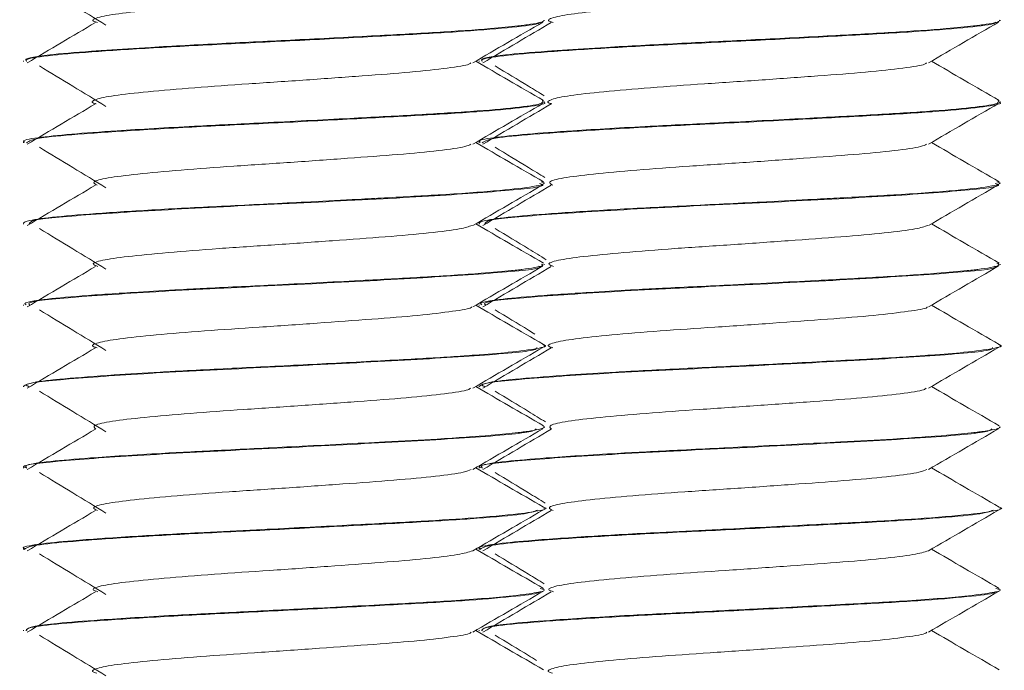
# Model space of a CAD drawing. Header units: millimetres. Extents: x -480 to 1549, y -2911 to -293.
# Tile 86 of 106: x 774 to 789, y -346 to -336. Entities that reach past the tile are written whole.
import ezdxf

# ---------------------------------------------------------------- set-up
doc = ezdxf.new("R2010")
doc.units = ezdxf.units.MM

msp = doc.modelspace()

# ---------------------------------------------------------------- linework, layer by layer
at = {"color": 7, "linetype": 'Continuous', "lineweight": 15}
for p, q in [((781.842, -335.81), (781.842, -335.8)), ((788.842, -335.81), (788.842, -335.8)), ((773.842, -336.425), (773.842, -336.435)), ((780.842, -336.425), (780.842, -336.435)), ((781.842, -337.06), (781.842, -337.05)), ((788.842, -337.06), (788.842, -337.05)), ((773.842, -337.675), (773.842, -337.685)), ((780.842, -337.675), (780.842, -337.685)), ((781.842, -338.31), (781.842, -338.3)), ((788.842, -338.31), (788.842, -338.3)), ((773.842, -338.925), (773.842, -338.935)), ((780.842, -338.925), (780.842, -338.935)), ((781.842, -339.559), (781.842, -339.55)), ((788.842, -339.559), (788.842, -339.55)), ((773.842, -340.175), (773.842, -340.184)), ((780.842, -340.175), (780.842, -340.184)), ((781.842, -340.809), (781.842, -340.8)), ((788.842, -340.809), (788.842, -340.8)), ((773.842, -341.425), (773.842, -341.434)), ((780.842, -341.425), (780.842, -341.434)), ((781.842, -342.059), (781.842, -342.05)), ((788.842, -342.059), (788.842, -342.05)), ((773.842, -342.674), (773.842, -342.684)), ((780.842, -342.674), (780.842, -342.684)), ((781.842, -343.31), (781.842, -343.3)), ((788.842, -343.31), (788.842, -343.3)), ((773.842, -343.925), (773.842, -343.935)), ((780.842, -343.925), (780.842, -343.935)), ((781.842, -344.56), (781.842, -344.55)), ((788.842, -344.56), (788.842, -344.55)), ((773.842, -345.175), (773.842, -345.185)), ((780.842, -345.175), (780.842, -345.185))]:
    msp.add_line(p, q, dxfattribs=at)
for points, knots in [([(774.087, -335.254), (774.258, -335.357), (774.6, -335.565), (774.939, -335.772), (775.109, -335.876)], [0, 0, 0, 0, 0.500045, 1, 1, 1, 1]), ([(774.98, -335.835), (774.956, -335.828), (774.864, -335.802), (774.978, -335.752), (775.321, -335.693), (775.91, -335.634), (776.669, -335.571), (777.539, -335.514), (778.435, -335.451), (779.276, -335.391), (779.994, -335.333), (780.485, -335.269), (780.733, -335.23), (780.732, -335.208), (780.732, -335.206)], [0, 0, 0, 0, 0.033304, 0.130155, 0.225558, 0.321169, 0.417964, 0.512603, 0.609236, 0.705226, 0.80028, 0.897193, 0.992028, 1, 1, 1, 1]), ([(781.98, -335.835), (781.956, -335.828), (781.864, -335.802), (781.978, -335.752), (782.321, -335.693), (782.91, -335.634), (783.669, -335.571), (784.539, -335.514), (785.435, -335.451), (786.276, -335.391), (786.994, -335.333), (787.485, -335.269), (787.733, -335.23), (787.732, -335.208), (787.732, -335.206)], [0, 0, 0, 0, 0.033303, 0.130155, 0.225559, 0.321168, 0.417964, 0.512603, 0.609236, 0.705226, 0.80028, 0.897193, 0.992028, 1, 1, 1, 1]), ([(781.837, -335.8), (781.837, -335.805), (781.834, -335.829), (781.708, -335.854), (781.521, -335.879), (781.36, -335.898), (780.972, -335.936), (780.224, -335.988), (779.183, -336.043), (778.038, -336.103), (776.859, -336.16), (775.871, -336.212), (775.265, -336.251), (774.994, -336.27), (774.919, -336.276), (774.638, -336.296), (774.335, -336.321), (774.037, -336.359), (773.86, -336.39), (773.876, -336.414), (773.884, -336.425)], [0, 0, 0, 0, 0.023808, 0.115104, 0.125723, 0.144851, 0.208539, 0.301389, 0.390674, 0.486353, 0.576524, 0.670622, 0.738044, 0.756333, 0.761608, 0.764304, 0.855674, 0.887588, 0.948924, 1, 1, 1, 1]), ([(773.887, -336.435), (773.881, -336.423), (773.865, -336.391), (774.244, -336.338), (774.953, -336.281), (775.939, -336.217), (777.097, -336.159), (778.324, -336.099), (779.503, -336.036), (780.539, -335.979), (781.307, -335.916), (781.739, -335.868), (781.767, -335.839), (781.776, -335.83)], [0, 0, 0, 0, 0.057351, 0.157497, 0.256229, 0.357089, 0.455979, 0.555926, 0.656465, 0.754972, 0.855724, 0.955173, 1, 1, 1, 1]), ([(774.95, -335.835), (774.774, -335.939), (774.423, -336.147), (774.072, -336.354), (773.897, -336.458)], [0, 0, 0, 0, 0.499948, 1, 1, 1, 1]), ([(780.742, -336.457), (780.921, -336.352), (781.281, -336.143), (781.641, -335.935), (781.821, -335.83)], [0, 0, 0, 0, 0.499695, 1, 1, 1, 1]), ([(788.837, -335.8), (788.837, -335.805), (788.834, -335.829), (788.708, -335.854), (788.521, -335.879), (788.36, -335.898), (787.972, -335.936), (787.224, -335.988), (786.183, -336.043), (785.038, -336.103), (783.859, -336.16), (782.871, -336.212), (782.265, -336.251), (781.994, -336.27), (781.919, -336.276), (781.638, -336.296), (781.335, -336.321), (781.037, -336.359), (780.86, -336.39), (780.876, -336.414), (780.884, -336.425)], [0, 0, 0, 0, 0.023808, 0.115103, 0.125723, 0.14485, 0.208539, 0.30139, 0.390674, 0.486353, 0.576524, 0.670622, 0.738044, 0.756333, 0.761609, 0.764304, 0.855674, 0.887587, 0.948924, 1, 1, 1, 1]), ([(780.887, -336.435), (780.881, -336.423), (780.865, -336.391), (781.244, -336.338), (781.953, -336.281), (782.939, -336.217), (784.097, -336.159), (785.324, -336.099), (786.503, -336.036), (787.539, -335.979), (788.307, -335.916), (788.739, -335.868), (788.767, -335.839), (788.776, -335.83)], [0, 0, 0, 0, 0.057351, 0.157498, 0.256229, 0.357089, 0.455979, 0.555925, 0.656464, 0.754972, 0.855723, 0.955174, 1, 1, 1, 1]), ([(781.95, -335.835), (781.774, -335.939), (781.423, -336.147), (781.072, -336.354), (780.897, -336.458)], [0, 0, 0, 0, 0.499949, 1, 1, 1, 1]), ([(787.742, -336.457), (787.921, -336.352), (788.281, -336.143), (788.641, -335.935), (788.821, -335.83)], [0, 0, 0, 0, 0.499692, 1, 1, 1, 1]), ([(774.087, -336.504), (774.258, -336.607), (774.6, -336.815), (774.939, -337.022), (775.109, -337.126)], [0, 0, 0, 0, 0.500045, 1, 1, 1, 1]), ([(774.958, -337.085), (774.952, -337.084), (774.861, -337.063), (774.932, -337.019), (775.198, -336.958), (775.732, -336.901), (776.449, -336.837), (777.297, -336.779), (778.194, -336.719), (779.057, -336.656), (779.816, -336.599), (780.375, -336.536), (780.685, -336.49), (780.706, -336.463), (780.712, -336.456)], [0, 0, 0, 0, 0.006743, 0.103219, 0.199452, 0.29432, 0.391242, 0.486262, 0.582301, 0.678913, 0.773564, 0.87038, 0.965941, 1, 1, 1, 1]), ([(781.831, -337.035), (781.651, -336.931), (781.304, -336.729), (780.956, -336.527), (780.788, -336.43)], [0, 0, 0, 0, 0.517429, 1, 1, 1, 1]), ([(781.087, -336.504), (781.258, -336.607), (781.51, -336.76), (781.761, -336.914), (781.842, -336.963)], [0, 0, 0, 0, 0.677813, 1, 1, 1, 1]), ([(781.958, -337.085), (781.952, -337.084), (781.861, -337.063), (781.932, -337.019), (782.198, -336.958), (782.732, -336.901), (783.449, -336.837), (784.297, -336.779), (785.194, -336.719), (786.057, -336.656), (786.816, -336.599), (787.375, -336.536), (787.685, -336.49), (787.706, -336.463), (787.712, -336.456)], [0, 0, 0, 0, 0.006744, 0.103221, 0.199453, 0.29432, 0.391242, 0.486262, 0.582301, 0.678913, 0.773563, 0.87038, 0.96594, 1, 1, 1, 1]), ([(788.831, -337.035), (788.651, -336.931), (788.304, -336.729), (787.956, -336.527), (787.788, -336.43)], [0, 0, 0, 0, 0.517429, 1, 1, 1, 1]), ([(781.816, -337.035), (781.821, -337.053), (781.831, -337.09), (781.437, -337.143), (780.769, -337.203), (779.879, -337.256), (778.785, -337.314), (777.602, -337.375), (776.355, -337.434), (775.334, -337.495), (774.523, -337.554), (774.029, -337.606), (773.804, -337.649), (773.856, -337.672), (773.863, -337.675)], [0, 0, 0, 0, 0.0812089, 0.1709039, 0.262297, 0.3475486, 0.4315424, 0.53655, 0.6201934, 0.7271554, 0.8071017, 0.8949304, 0.9864117, 1, 1, 1, 1]), ([(773.89, -337.685), (773.929, -337.658), (773.999, -337.61), (774.738, -337.547), (775.648, -337.484), (776.772, -337.424), (777.991, -337.366), (779.194, -337.302), (780.274, -337.245), (781.143, -337.184), (781.669, -337.122), (781.894, -337.083), (781.834, -337.061), (781.83, -337.06)], [0, 0, 0, 0, 0.125951, 0.221244, 0.318622, 0.415139, 0.510987, 0.608557, 0.703984, 0.801034, 0.89804, 0.993495, 1, 1, 1, 1]), ([(774.95, -337.085), (774.774, -337.189), (774.423, -337.397), (774.072, -337.604), (773.897, -337.708)], [0, 0, 0, 0, 0.499948, 1, 1, 1, 1]), ([(780.742, -337.707), (780.921, -337.602), (781.281, -337.393), (781.641, -337.185), (781.821, -337.08)], [0, 0, 0, 0, 0.4997008, 1, 1, 1, 1]), ([(788.816, -337.035), (788.821, -337.053), (788.831, -337.09), (788.437, -337.143), (787.769, -337.203), (786.879, -337.256), (785.785, -337.314), (784.602, -337.375), (783.355, -337.434), (782.334, -337.495), (781.523, -337.554), (781.029, -337.606), (780.804, -337.649), (780.856, -337.672), (780.863, -337.675)], [0, 0, 0, 0, 0.081209, 0.170904, 0.262297, 0.347549, 0.431542, 0.53655, 0.620193, 0.727156, 0.807102, 0.89493, 0.986411, 1, 1, 1, 1]), ([(780.89, -337.685), (780.929, -337.658), (780.999, -337.61), (781.738, -337.547), (782.648, -337.484), (783.772, -337.424), (784.991, -337.366), (786.194, -337.302), (787.274, -337.245), (788.143, -337.184), (788.669, -337.122), (788.894, -337.083), (788.834, -337.061), (788.83, -337.06)], [0, 0, 0, 0, 0.125951, 0.221244, 0.318622, 0.415139, 0.510987, 0.608557, 0.703985, 0.801034, 0.89804, 0.993496, 1, 1, 1, 1]), ([(781.95, -337.085), (781.774, -337.189), (781.423, -337.397), (781.072, -337.604), (780.897, -337.708)], [0, 0, 0, 0, 0.499949, 1, 1, 1, 1]), ([(787.742, -337.707), (787.921, -337.602), (788.281, -337.393), (788.641, -337.185), (788.821, -337.08)], [0, 0, 0, 0, 0.499698, 1, 1, 1, 1]), ([(774.972, -338.336), (774.943, -338.32), (774.879, -338.283), (775.104, -338.224), (775.564, -338.167), (776.239, -338.104), (777.059, -338.044), (777.951, -337.986), (778.83, -337.922), (779.624, -337.865), (780.245, -337.804), (780.633, -337.749), (780.691, -337.718), (780.713, -337.705)], [0, 0, 0, 0, 0.07846, 0.174967, 0.269366, 0.365839, 0.461456, 0.556407, 0.65307, 0.747603, 0.843749, 0.939853, 1, 1, 1, 1]), ([(781.831, -338.285), (781.651, -338.181), (781.304, -337.979), (780.956, -337.777), (780.788, -337.68)], [0, 0, 0, 0, 0.517429, 1, 1, 1, 1]), ([(781.972, -338.336), (781.943, -338.32), (781.879, -338.283), (782.104, -338.224), (782.564, -338.167), (783.239, -338.104), (784.059, -338.044), (784.951, -337.986), (785.83, -337.922), (786.624, -337.865), (787.245, -337.804), (787.633, -337.749), (787.691, -337.718), (787.713, -337.705)], [0, 0, 0, 0, 0.07846, 0.174967, 0.269366, 0.365838, 0.461455, 0.556406, 0.65307, 0.747602, 0.843749, 0.939851, 1, 1, 1, 1]), ([(788.831, -338.285), (788.651, -338.181), (788.304, -337.979), (787.956, -337.777), (787.788, -337.68)], [0, 0, 0, 0, 0.517429, 1, 1, 1, 1]), ([(774.087, -337.754), (774.258, -337.857), (774.6, -338.065), (774.939, -338.272), (775.109, -338.376)], [0, 0, 0, 0, 0.500045, 1, 1, 1, 1]), ([(781.087, -337.754), (781.258, -337.857), (781.513, -338.012), (781.767, -338.167), (781.851, -338.219)], [0, 0, 0, 0, 0.669467, 1, 1, 1, 1]), ([(781.795, -338.285), (781.818, -338.291), (781.847, -338.299), (781.836, -338.311), (781.81, -338.329), (781.661, -338.364), (781.184, -338.419), (780.373, -338.479), (779.571, -338.522), (778.886, -338.559), (778.119, -338.599), (777.088, -338.65), (775.975, -338.705), (775.023, -338.766), (774.302, -338.822), (773.939, -338.873), (773.837, -338.908), (773.845, -338.923), (773.846, -338.925)], [0, 0, 0, 0, 0.027113, 0.036491, 0.054577, 0.11678, 0.207488, 0.309239, 0.387851, 0.421538, 0.479329, 0.569866, 0.659464, 0.750909, 0.840582, 0.931029, 0.99025, 1, 1, 1, 1]), ([(774.95, -338.335), (774.774, -338.439), (774.423, -338.647), (774.072, -338.854), (773.897, -338.958)], [0, 0, 0, 0, 0.499948, 1, 1, 1, 1]), ([(773.931, -338.935), (773.934, -338.913), (773.94, -338.861), (774.882, -338.784), (776.421, -338.689), (778.278, -338.601), (780.054, -338.511), (781.315, -338.419), (781.911, -338.354), (781.792, -338.317), (781.77, -338.31)], [0, 0, 0, 0, 0.100231, 0.243855, 0.389722, 0.533687, 0.678549, 0.823648, 0.9675, 1, 1, 1, 1]), ([(780.742, -338.957), (780.921, -338.852), (781.281, -338.643), (781.641, -338.435), (781.821, -338.33)], [0, 0, 0, 0, 0.4997008, 1, 1, 1, 1]), ([(788.795, -338.285), (788.818, -338.291), (788.847, -338.299), (788.836, -338.311), (788.81, -338.329), (788.661, -338.364), (788.184, -338.419), (787.373, -338.479), (786.571, -338.522), (785.886, -338.559), (785.119, -338.599), (784.088, -338.65), (782.975, -338.705), (782.023, -338.766), (781.302, -338.822), (780.939, -338.873), (780.837, -338.908), (780.845, -338.923), (780.846, -338.925)], [0, 0, 0, 0, 0.027112, 0.036491, 0.054577, 0.116779, 0.207487, 0.309239, 0.387851, 0.421538, 0.479329, 0.569865, 0.659464, 0.750909, 0.840582, 0.93103, 0.99025, 1, 1, 1, 1]), ([(781.95, -338.335), (781.774, -338.439), (781.423, -338.647), (781.072, -338.854), (780.897, -338.958)], [0, 0, 0, 0, 0.499949, 1, 1, 1, 1]), ([(780.931, -338.935), (780.934, -338.913), (780.94, -338.861), (781.882, -338.784), (783.421, -338.689), (785.278, -338.601), (787.054, -338.511), (788.315, -338.419), (788.911, -338.354), (788.792, -338.317), (788.77, -338.31)], [0, 0, 0, 0, 0.100232, 0.243855, 0.389723, 0.533687, 0.678549, 0.823648, 0.9675, 1, 1, 1, 1]), ([(787.742, -338.957), (787.921, -338.852), (788.281, -338.643), (788.641, -338.435), (788.821, -338.33)], [0, 0, 0, 0, 0.499698, 1, 1, 1, 1]), ([(781.831, -339.535), (781.651, -339.431), (781.304, -339.229), (780.956, -339.027), (780.788, -338.93)], [0, 0, 0, 0, 0.517429, 1, 1, 1, 1]), ([(788.831, -339.535), (788.651, -339.431), (788.304, -339.229), (787.956, -339.027), (787.788, -338.93)], [0, 0, 0, 0, 0.517429, 1, 1, 1, 1]), ([(774.087, -339.004), (774.258, -339.107), (774.6, -339.315), (774.939, -339.522), (775.109, -339.626)], [0, 0, 0, 0, 0.500045, 1, 1, 1, 1]), ([(774.983, -339.585), (774.953, -339.575), (774.868, -339.545), (775.022, -339.49), (775.414, -339.433), (776.039, -339.372), (776.826, -339.31), (777.707, -339.253), (778.597, -339.189), (779.422, -339.13), (780.097, -339.071), (780.575, -339.01), (780.683, -338.973), (780.735, -338.955)], [0, 0, 0, 0, 0.051525, 0.148202, 0.242875, 0.338799, 0.435078, 0.529522, 0.626133, 0.721287, 0.81667, 0.913218, 1, 1, 1, 1]), ([(781.087, -339.004), (781.258, -339.107), (781.521, -339.267), (781.782, -339.426), (781.873, -339.482)], [0, 0, 0, 0, 0.650554, 1, 1, 1, 1]), ([(781.983, -339.585), (781.953, -339.575), (781.868, -339.545), (782.022, -339.49), (782.414, -339.433), (783.039, -339.372), (783.826, -339.31), (784.707, -339.253), (785.597, -339.189), (786.422, -339.13), (787.097, -339.071), (787.575, -339.01), (787.683, -338.973), (787.735, -338.955)], [0, 0, 0, 0, 0.051524, 0.148201, 0.242875, 0.338799, 0.435078, 0.529522, 0.626133, 0.721287, 0.81667, 0.913219, 1, 1, 1, 1]), ([(788.795, -339.535), (788.819, -339.549), (788.843, -339.563), (788.805, -339.577), (788.797, -339.58), (788.768, -339.588), (788.688, -339.606), (788.563, -339.624), (788.431, -339.64), (788.251, -339.659), (787.825, -339.697), (787.064, -339.747), (785.992, -339.803), (784.828, -339.864), (783.862, -339.91), (783.154, -339.947), (782.467, -339.987), (781.706, -340.039), (781.224, -340.082), (780.97, -340.121), (780.838, -340.148), (780.869, -340.168), (780.881, -340.175)], [0, 0, 0, 0, 0.0628326, 0.0643402, 0.0670086, 0.0758264, 0.1073805, 0.1523655, 0.1621525, 0.1806904, 0.2439203, 0.3352778, 0.4125044, 0.5191022, 0.6048212, 0.6384835, 0.6957307, 0.7868803, 0.8761046, 0.9099391, 0.9675648, 1, 1, 1, 1]), ([(781.8, -339.55), (781.815, -339.559), (781.83, -339.568), (781.805, -339.577), (781.797, -339.58), (781.768, -339.588), (781.688, -339.606), (781.563, -339.624), (781.431, -339.64), (781.251, -339.659), (780.825, -339.697), (780.064, -339.747), (778.992, -339.803), (777.828, -339.864), (776.862, -339.91), (776.154, -339.947), (775.467, -339.987), (774.706, -340.039), (774.224, -340.082), (773.97, -340.121), (773.838, -340.148), (773.869, -340.168), (773.881, -340.175)], [0, 0, 0, 0, 0.0412457, 0.0427881, 0.0455173, 0.0545394, 0.0868198, 0.1328404, 0.1428531, 0.1618177, 0.226505, 0.3199665, 0.3989723, 0.5080249, 0.5957182, 0.6301564, 0.6887224, 0.7819707, 0.8732513, 0.907864, 0.9668182, 1, 1, 1, 1]), ([(774.95, -339.585), (774.774, -339.689), (774.423, -339.897), (774.072, -340.104), (773.897, -340.208)], [0, 0, 0, 0, 0.499948, 1, 1, 1, 1]), ([(773.945, -340.184), (773.926, -340.169), (773.869, -340.123), (774.662, -340.05), (776.104, -339.956), (777.94, -339.869), (779.759, -339.775), (781.121, -339.686), (781.821, -339.621), (781.768, -339.585), (781.76, -339.58)], [0, 0, 0, 0, 0.0760922, 0.2248003, 0.37566, 0.5241603, 0.6747293, 0.8238629, 0.9731769, 1, 1, 1, 1]), ([(780.742, -340.207), (780.921, -340.102), (781.281, -339.893), (781.641, -339.685), (781.821, -339.58)], [0, 0, 0, 0, 0.4997008, 1, 1, 1, 1]), ([(781.95, -339.585), (781.774, -339.689), (781.423, -339.897), (781.072, -340.104), (780.897, -340.208)], [0, 0, 0, 0, 0.499949, 1, 1, 1, 1]), ([(780.945, -340.184), (780.926, -340.169), (780.869, -340.123), (781.662, -340.05), (783.104, -339.956), (784.94, -339.869), (786.759, -339.775), (788.121, -339.686), (788.821, -339.621), (788.768, -339.585), (788.76, -339.58)], [0, 0, 0, 0, 0.076092, 0.2248, 0.37566, 0.52416, 0.674729, 0.823863, 0.973176, 1, 1, 1, 1]), ([(787.742, -340.207), (787.921, -340.102), (788.281, -339.893), (788.641, -339.685), (788.821, -339.58)], [0, 0, 0, 0, 0.499698, 1, 1, 1, 1]), ([(774.087, -340.254), (774.258, -340.357), (774.6, -340.565), (774.939, -340.772), (775.109, -340.876)], [0, 0, 0, 0, 0.500045, 1, 1, 1, 1]), ([(774.975, -340.835), (774.956, -340.83), (774.862, -340.805), (774.961, -340.758), (775.28, -340.698), (775.852, -340.639), (776.599, -340.576), (777.463, -340.519), (778.36, -340.457), (779.208, -340.395), (779.939, -340.338), (780.452, -340.274), (780.718, -340.233), (780.722, -340.21), (780.723, -340.206)], [0, 0, 0, 0, 0.024899, 0.121669, 0.217365, 0.312691, 0.409564, 0.504269, 0.60075, 0.696972, 0.791845, 0.888765, 0.983775, 1, 1, 1, 1]), ([(781.831, -340.785), (781.651, -340.681), (781.304, -340.479), (780.956, -340.277), (780.788, -340.18)], [0, 0, 0, 0, 0.517429, 1, 1, 1, 1]), ([(781.087, -340.254), (781.258, -340.357), (781.462, -340.481), (781.664, -340.605), (781.697, -340.624)], [0, 0, 0, 0, 0.8395416, 1, 1, 1, 1]), ([(781.975, -340.835), (781.956, -340.83), (781.862, -340.805), (781.961, -340.758), (782.28, -340.698), (782.852, -340.639), (783.599, -340.576), (784.463, -340.519), (785.36, -340.457), (786.208, -340.395), (786.939, -340.338), (787.452, -340.274), (787.718, -340.233), (787.722, -340.21), (787.723, -340.206)], [0, 0, 0, 0, 0.024899, 0.121669, 0.217366, 0.312691, 0.409564, 0.504269, 0.600752, 0.696973, 0.791845, 0.888766, 0.983776, 1, 1, 1, 1]), ([(788.831, -340.785), (788.651, -340.681), (788.304, -340.479), (787.956, -340.277), (787.788, -340.18)], [0, 0, 0, 0, 0.517429, 1, 1, 1, 1]), ([(781.818, -340.785), (781.825, -340.787), (781.91, -340.809), (781.756, -340.847), (781.377, -340.9), (780.921, -340.938), (780.653, -340.957), (780.58, -340.963), (780.559, -340.964), (780.292, -340.983), (779.651, -341.018), (778.536, -341.078), (777.333, -341.138), (776.575, -341.174), (776.214, -341.194), (776.187, -341.196), (776.094, -341.201), (775.753, -341.22), (775.132, -341.259), (774.434, -341.311), (773.933, -341.367), (773.876, -341.406), (773.848, -341.425)], [0, 0, 0, 0, 0.008112, 0.098101, 0.188269, 0.255573, 0.273116, 0.277845, 0.279199, 0.279879, 0.362663, 0.460171, 0.550348, 0.640518, 0.641302, 0.642746, 0.647612, 0.66526, 0.732095, 0.8224, 0.912259, 1, 1, 1, 1]), ([(773.931, -341.434), (773.906, -341.424), (773.805, -341.385), (774.467, -341.315), (775.798, -341.222), (777.6, -341.135), (779.446, -341.041), (780.921, -340.954), (781.741, -340.881), (781.729, -340.84), (781.726, -340.83)], [0, 0, 0, 0, 0.048507, 0.197901, 0.348408, 0.497037, 0.648014, 0.796719, 0.947021, 1, 1, 1, 1]), ([(774.95, -340.835), (774.774, -340.939), (774.423, -341.147), (774.072, -341.354), (773.897, -341.458)], [0, 0, 0, 0, 0.499948, 1, 1, 1, 1]), ([(780.742, -341.457), (780.921, -341.352), (781.281, -341.143), (781.641, -340.935), (781.821, -340.83)], [0, 0, 0, 0, 0.4997008, 1, 1, 1, 1]), ([(788.818, -340.785), (788.825, -340.787), (788.91, -340.809), (788.756, -340.847), (788.377, -340.9), (787.921, -340.938), (787.653, -340.957), (787.58, -340.963), (787.559, -340.964), (787.292, -340.983), (786.65, -341.018), (785.536, -341.078), (784.333, -341.138), (783.575, -341.174), (783.214, -341.194), (783.187, -341.196), (783.094, -341.201), (782.753, -341.22), (782.132, -341.259), (781.434, -341.311), (780.933, -341.367), (780.876, -341.406), (780.848, -341.425)], [0, 0, 0, 0, 0.0081117, 0.0981001, 0.188269, 0.2555734, 0.2731158, 0.2778447, 0.2791986, 0.2798792, 0.3626628, 0.4601707, 0.5503482, 0.6405187, 0.6413028, 0.6427466, 0.6476125, 0.6652589, 0.7320955, 0.8224006, 0.9122589, 1, 1, 1, 1]), ([(780.931, -341.434), (780.906, -341.424), (780.805, -341.385), (781.467, -341.315), (782.798, -341.222), (784.6, -341.135), (786.446, -341.041), (787.921, -340.954), (788.741, -340.881), (788.729, -340.84), (788.726, -340.83)], [0, 0, 0, 0, 0.048507, 0.197901, 0.348408, 0.497037, 0.648014, 0.796719, 0.947021, 1, 1, 1, 1]), ([(781.95, -340.835), (781.774, -340.939), (781.423, -341.147), (781.072, -341.354), (780.897, -341.458)], [0, 0, 0, 0, 0.499949, 1, 1, 1, 1]), ([(787.742, -341.457), (787.921, -341.352), (788.281, -341.143), (788.641, -340.935), (788.821, -340.83)], [0, 0, 0, 0, 0.499698, 1, 1, 1, 1]), ([(774.087, -341.504), (774.258, -341.607), (774.6, -341.815), (774.939, -342.022), (775.109, -342.126)], [0, 0, 0, 0, 0.500045, 1, 1, 1, 1]), ([(774.951, -342.086), (774.931, -342.066), (774.891, -342.025), (775.171, -341.963), (775.676, -341.906), (776.382, -341.843), (777.221, -341.784), (778.118, -341.724), (778.986, -341.661), (779.757, -341.604), (780.336, -341.542), (780.669, -341.493), (780.701, -341.464), (780.71, -341.455)], [0, 0, 0, 0, 0.095702, 0.192026, 0.286658, 0.383443, 0.478585, 0.574266, 0.670899, 0.765426, 0.862036, 0.957771, 1, 1, 1, 1]), ([(781.831, -342.035), (781.651, -341.931), (781.304, -341.729), (780.956, -341.527), (780.788, -341.43)], [0, 0, 0, 0, 0.517429, 1, 1, 1, 1]), ([(781.087, -341.504), (781.258, -341.607), (781.517, -341.764), (781.774, -341.922), (781.862, -341.975)], [0, 0, 0, 0, 0.660262, 1, 1, 1, 1]), ([(781.951, -342.086), (781.931, -342.066), (781.891, -342.025), (782.171, -341.963), (782.676, -341.906), (783.382, -341.843), (784.221, -341.784), (785.118, -341.724), (785.986, -341.661), (786.757, -341.604), (787.336, -341.542), (787.669, -341.493), (787.701, -341.464), (787.71, -341.455)], [0, 0, 0, 0, 0.095702, 0.192026, 0.286659, 0.383444, 0.478586, 0.574266, 0.670899, 0.765426, 0.862036, 0.95777, 1, 1, 1, 1]), ([(788.831, -342.035), (788.651, -341.931), (788.304, -341.729), (787.956, -341.527), (787.788, -341.43)], [0, 0, 0, 0, 0.517429, 1, 1, 1, 1]), ([(773.891, -342.684), (773.875, -342.68), (773.747, -342.646), (774.298, -342.58), (775.506, -342.49), (777.262, -342.401), (779.123, -342.308), (780.696, -342.221), (781.653, -342.141), (781.702, -342.096), (781.719, -342.08)], [0, 0, 0, 0, 0.02107, 0.17142, 0.321098, 0.470196, 0.621042, 0.769655, 0.920587, 1, 1, 1, 1]), ([(781.819, -342.035), (781.827, -342.038), (781.855, -342.048), (781.824, -342.076), (781.713, -342.103), (781.528, -342.128), (781.368, -342.148), (780.983, -342.185), (780.287, -342.234), (779.269, -342.289), (778.117, -342.349), (776.927, -342.408), (775.82, -342.464), (774.888, -342.525), (774.192, -342.584), (773.845, -342.634), (773.878, -342.665), (773.888, -342.674)], [0, 0, 0, 0, 0.012377, 0.044296, 0.13361, 0.144247, 0.163037, 0.224985, 0.315848, 0.387579, 0.49655, 0.586482, 0.663624, 0.771777, 0.855973, 0.95637, 1, 1, 1, 1]), ([(774.95, -342.085), (774.774, -342.189), (774.423, -342.397), (774.072, -342.604), (773.897, -342.708)], [0, 0, 0, 0, 0.499948, 1, 1, 1, 1]), ([(780.742, -342.707), (780.921, -342.602), (781.281, -342.393), (781.641, -342.185), (781.821, -342.08)], [0, 0, 0, 0, 0.4997008, 1, 1, 1, 1]), ([(780.891, -342.684), (780.875, -342.68), (780.747, -342.646), (781.298, -342.58), (782.506, -342.49), (784.262, -342.401), (786.123, -342.308), (787.696, -342.221), (788.653, -342.141), (788.702, -342.096), (788.719, -342.08)], [0, 0, 0, 0, 0.02107, 0.17142, 0.321098, 0.470196, 0.621042, 0.769655, 0.920587, 1, 1, 1, 1]), ([(788.837, -342.05), (788.837, -342.055), (788.835, -342.079), (788.713, -342.103), (788.528, -342.128), (788.368, -342.148), (787.983, -342.185), (787.287, -342.234), (786.269, -342.289), (785.117, -342.349), (783.927, -342.408), (782.82, -342.464), (781.888, -342.525), (781.192, -342.584), (780.845, -342.634), (780.878, -342.665), (780.888, -342.674)], [0, 0, 0, 0, 0.022328, 0.113694, 0.124577, 0.143799, 0.20717, 0.300122, 0.373502, 0.484978, 0.576977, 0.655892, 0.766532, 0.852662, 0.955367, 1, 1, 1, 1]), ([(781.95, -342.085), (781.774, -342.189), (781.423, -342.397), (781.072, -342.604), (780.897, -342.708)], [0, 0, 0, 0, 0.499949, 1, 1, 1, 1]), ([(787.742, -342.707), (787.921, -342.602), (788.281, -342.393), (788.641, -342.185), (788.821, -342.08)], [0, 0, 0, 0, 0.499698, 1, 1, 1, 1]), ([(774.977, -343.336), (774.947, -343.321), (774.875, -343.287), (775.076, -343.229), (775.515, -343.172), (776.175, -343.11), (776.985, -343.049), (777.874, -342.991), (778.757, -342.928), (779.562, -342.87), (780.2, -342.809), (780.615, -342.753), (780.688, -342.719), (780.718, -342.705)], [0, 0, 0, 0, 0.069949, 0.166547, 0.260979, 0.357317, 0.453179, 0.547917, 0.644604, 0.739279, 0.835221, 0.931503, 1, 1, 1, 1]), ([(781.831, -343.285), (781.651, -343.181), (781.304, -342.979), (780.956, -342.777), (780.788, -342.68)], [0, 0, 0, 0, 0.517429, 1, 1, 1, 1]), ([(781.977, -343.336), (781.947, -343.321), (781.875, -343.287), (782.076, -343.229), (782.515, -343.172), (783.175, -343.11), (783.985, -343.049), (784.874, -342.991), (785.757, -342.928), (786.562, -342.87), (787.2, -342.809), (787.615, -342.753), (787.688, -342.719), (787.718, -342.705)], [0, 0, 0, 0, 0.069948, 0.166547, 0.260979, 0.357317, 0.453179, 0.547917, 0.644604, 0.739279, 0.835221, 0.931503, 1, 1, 1, 1]), ([(788.831, -343.285), (788.651, -343.181), (788.304, -342.979), (787.956, -342.777), (787.788, -342.68)], [0, 0, 0, 0, 0.517429, 1, 1, 1, 1]), ([(774.087, -342.754), (774.258, -342.857), (774.6, -343.065), (774.939, -343.272), (775.109, -343.376)], [0, 0, 0, 0, 0.500045, 1, 1, 1, 1]), ([(781.087, -342.754), (781.258, -342.857), (781.515, -343.013), (781.77, -343.169), (781.856, -343.222)], [0, 0, 0, 0, 0.665342, 1, 1, 1, 1]), ([(781.827, -343.285), (781.829, -343.286), (781.91, -343.303), (781.787, -343.338), (781.47, -343.391), (780.774, -343.452), (779.828, -343.509), (778.708, -343.568), (777.581, -343.626), (776.485, -343.679), (775.473, -343.736), (774.592, -343.797), (774.031, -343.855), (773.798, -343.899), (773.853, -343.923), (773.858, -343.925)], [0, 0, 0, 0, 0.002087, 0.077935, 0.163874, 0.266255, 0.348701, 0.440953, 0.543942, 0.608097, 0.701816, 0.805058, 0.890078, 0.989623, 1, 1, 1, 1]), ([(788.827, -343.285), (788.829, -343.286), (788.91, -343.303), (788.787, -343.338), (788.47, -343.391), (787.774, -343.452), (786.828, -343.509), (785.708, -343.568), (784.581, -343.626), (783.485, -343.679), (782.473, -343.736), (781.592, -343.797), (781.031, -343.855), (780.798, -343.899), (780.853, -343.923), (780.858, -343.925)], [0, 0, 0, 0, 0.002086, 0.077935, 0.163873, 0.266255, 0.3487, 0.440952, 0.543942, 0.608096, 0.701816, 0.805057, 0.890077, 0.989622, 1, 1, 1, 1]), ([(773.852, -343.935), (773.88, -343.915), (773.937, -343.875), (774.472, -343.818), (775.293, -343.757), (776.354, -343.695), (777.552, -343.638), (778.772, -343.575), (779.913, -343.515), (780.851, -343.456), (781.587, -343.392), (781.687, -343.351), (781.738, -343.33)], [0, 0, 0, 0, 0.094968, 0.194062, 0.294006, 0.394717, 0.493317, 0.594136, 0.693825, 0.793154, 0.894073, 1, 1, 1, 1]), ([(774.95, -343.335), (774.774, -343.439), (774.423, -343.647), (774.072, -343.854), (773.897, -343.958)], [0, 0, 0, 0, 0.499948, 1, 1, 1, 1]), ([(780.742, -343.957), (780.921, -343.852), (781.281, -343.643), (781.641, -343.435), (781.821, -343.33)], [0, 0, 0, 0, 0.4997008, 1, 1, 1, 1]), ([(780.852, -343.935), (780.88, -343.915), (780.937, -343.875), (781.472, -343.818), (782.293, -343.757), (783.354, -343.695), (784.552, -343.638), (785.772, -343.575), (786.913, -343.515), (787.851, -343.456), (788.587, -343.392), (788.687, -343.351), (788.738, -343.33)], [0, 0, 0, 0, 0.094968, 0.194062, 0.294006, 0.394716, 0.493316, 0.594136, 0.693825, 0.793154, 0.894072, 1, 1, 1, 1]), ([(781.95, -343.335), (781.774, -343.439), (781.423, -343.647), (781.072, -343.854), (780.897, -343.958)], [0, 0, 0, 0, 0.499949, 1, 1, 1, 1]), ([(787.742, -343.957), (787.921, -343.852), (788.281, -343.643), (788.641, -343.435), (788.821, -343.33)], [0, 0, 0, 0, 0.499698, 1, 1, 1, 1]), ([(781.831, -344.535), (781.651, -344.431), (781.304, -344.229), (780.956, -344.027), (780.788, -343.93)], [0, 0, 0, 0, 0.517435, 1, 1, 1, 1]), ([(788.831, -344.535), (788.651, -344.431), (788.304, -344.229), (787.956, -344.027), (787.788, -343.93)], [0, 0, 0, 0, 0.517435, 1, 1, 1, 1]), ([(774.087, -344.004), (774.258, -344.107), (774.6, -344.315), (774.939, -344.522), (775.109, -344.626)], [0, 0, 0, 0, 0.500045, 1, 1, 1, 1]), ([(774.983, -344.585), (774.955, -344.576), (774.866, -344.548), (775, -344.496), (775.37, -344.438), (775.979, -344.377), (776.753, -344.315), (777.63, -344.258), (778.522, -344.195), (779.356, -344.135), (780.047, -344.076), (780.553, -344.013), (780.679, -343.975), (780.742, -343.956)], [0, 0, 0, 0, 0.04315, 0.139962, 0.234976, 0.33081, 0.427381, 0.521919, 0.618596, 0.714183, 0.809424, 0.906196, 1, 1, 1, 1]), ([(781.087, -344.004), (781.258, -344.107), (781.509, -344.26), (781.759, -344.412), (781.839, -344.461)], [0, 0, 0, 0, 0.680343, 1, 1, 1, 1]), ([(781.983, -344.585), (781.955, -344.576), (781.866, -344.548), (782, -344.496), (782.37, -344.438), (782.979, -344.377), (783.753, -344.315), (784.63, -344.258), (785.522, -344.195), (786.356, -344.135), (787.047, -344.076), (787.553, -344.013), (787.679, -343.975), (787.742, -343.956)], [0, 0, 0, 0, 0.043151, 0.139962, 0.234976, 0.33081, 0.427381, 0.521919, 0.618596, 0.714183, 0.809423, 0.906195, 1, 1, 1, 1]), ([(781.779, -344.535), (781.805, -344.542), (781.89, -344.566), (781.711, -344.604), (781.28, -344.661), (780.499, -344.722), (779.385, -344.783), (778.251, -344.842), (777.105, -344.899), (776.017, -344.953), (775.044, -345.014), (774.371, -345.067), (773.927, -345.12), (773.901, -345.155), (773.887, -345.175)], [0, 0, 0, 0, 0.0335045, 0.1096069, 0.186527, 0.3007789, 0.3809506, 0.4897109, 0.5682587, 0.6469914, 0.7547314, 0.8393143, 0.9069116, 1, 1, 1, 1]), ([(788.779, -344.535), (788.805, -344.542), (788.89, -344.566), (788.711, -344.604), (788.28, -344.661), (787.499, -344.722), (786.385, -344.783), (785.251, -344.842), (784.105, -344.899), (783.017, -344.953), (782.044, -345.014), (781.371, -345.067), (780.927, -345.12), (780.901, -345.155), (780.887, -345.175)], [0, 0, 0, 0, 0.033504, 0.109606, 0.186527, 0.300779, 0.38095, 0.489711, 0.568258, 0.646992, 0.754732, 0.839315, 0.906912, 1, 1, 1, 1]), ([(773.883, -345.185), (773.883, -345.171), (773.883, -345.137), (774.301, -345.082), (775.041, -345.025), (776.048, -344.961), (777.219, -344.904), (778.446, -344.842), (779.615, -344.78), (780.631, -344.723), (781.366, -344.66), (781.762, -344.614), (781.775, -344.587), (781.779, -344.58)], [0, 0, 0, 0, 0.067509, 0.167366, 0.266315, 0.367158, 0.465831, 0.566036, 0.666368, 0.764959, 0.865779, 0.964883, 1, 1, 1, 1]), ([(774.95, -344.585), (774.774, -344.689), (774.423, -344.897), (774.072, -345.104), (773.897, -345.208)], [0, 0, 0, 0, 0.499948, 1, 1, 1, 1]), ([(780.742, -345.207), (780.921, -345.102), (781.281, -344.893), (781.641, -344.685), (781.821, -344.58)], [0, 0, 0, 0, 0.4997008, 1, 1, 1, 1]), ([(780.883, -345.185), (780.883, -345.171), (780.883, -345.137), (781.301, -345.082), (782.041, -345.025), (783.048, -344.961), (784.219, -344.904), (785.446, -344.842), (786.615, -344.78), (787.631, -344.723), (788.366, -344.66), (788.762, -344.614), (788.775, -344.587), (788.779, -344.58)], [0, 0, 0, 0, 0.0675087, 0.1673659, 0.2663147, 0.3671583, 0.4658315, 0.5660361, 0.6663675, 0.764959, 0.8657796, 0.9648826, 1, 1, 1, 1]), ([(781.95, -344.585), (781.774, -344.689), (781.423, -344.897), (781.072, -345.104), (780.897, -345.208)], [0, 0, 0, 0, 0.499949, 1, 1, 1, 1]), ([(787.742, -345.207), (787.921, -345.102), (788.281, -344.893), (788.641, -344.685), (788.821, -344.58)], [0, 0, 0, 0, 0.499698, 1, 1, 1, 1]), ([(774.087, -345.254), (774.258, -345.357), (774.6, -345.565), (774.939, -345.772), (775.109, -345.876)], [0, 0, 0, 0, 0.500045, 1, 1, 1, 1]), ([(774.968, -345.835), (774.955, -345.832), (774.862, -345.809), (774.947, -345.763), (775.241, -345.703), (775.796, -345.644), (776.529, -345.581), (777.386, -345.524), (778.284, -345.462), (779.139, -345.4), (779.883, -345.343), (780.418, -345.28), (780.703, -345.236), (780.714, -345.211), (780.717, -345.206)], [0, 0, 0, 0, 0.016524, 0.113179, 0.209141, 0.304226, 0.401141, 0.495962, 0.59226, 0.688681, 0.783422, 0.880314, 0.975549, 1, 1, 1, 1]), ([(781.831, -345.785), (781.651, -345.681), (781.304, -345.479), (780.956, -345.277), (780.788, -345.18)], [0, 0, 0, 0, 0.517435, 1, 1, 1, 1]), ([(781.087, -345.254), (781.258, -345.357), (781.471, -345.486), (781.682, -345.616), (781.724, -345.641)], [0, 0, 0, 0, 0.803721, 1, 1, 1, 1]), ([(781.968, -345.835), (781.955, -345.832), (781.862, -345.809), (781.947, -345.763), (782.241, -345.703), (782.796, -345.644), (783.529, -345.581), (784.386, -345.524), (785.284, -345.462), (786.139, -345.4), (786.883, -345.343), (787.418, -345.28), (787.703, -345.236), (787.714, -345.211), (787.717, -345.206)], [0, 0, 0, 0, 0.016523, 0.113178, 0.209142, 0.304226, 0.401142, 0.495962, 0.59226, 0.688681, 0.783422, 0.880314, 0.97555, 1, 1, 1, 1]), ([(788.831, -345.785), (788.651, -345.681), (788.304, -345.479), (787.956, -345.277), (787.788, -345.18)], [0, 0, 0, 0, 0.517435, 1, 1, 1, 1])]:
    msp.add_open_spline(points, degree=3, knots=knots, dxfattribs=at)

doc.saveas('drawing.dxf')
